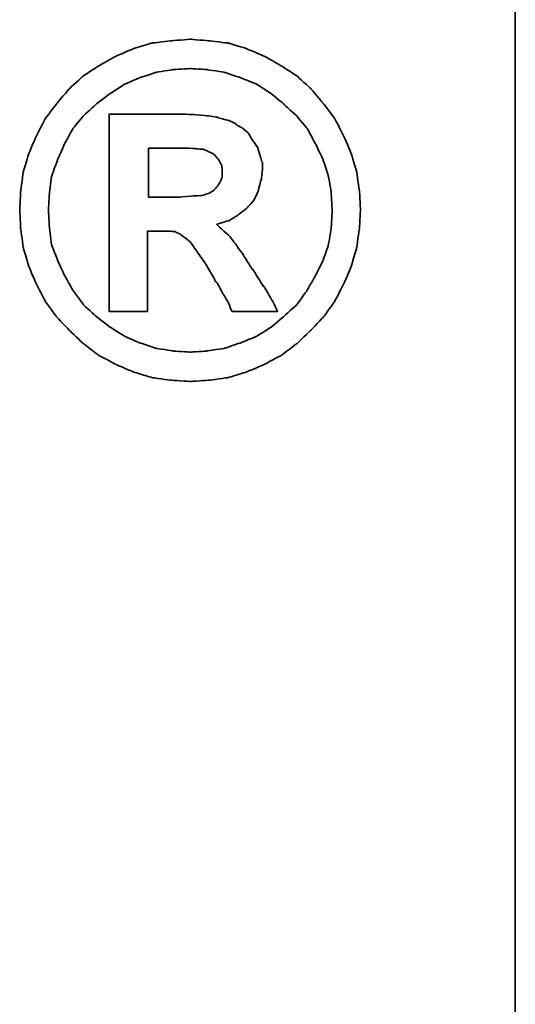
# Model space of a CAD drawing. Header units: millimetres. Extents: x 455 to 817, y 438 to 567.
# Tile 47 of 51: x 759.93 to 762.45, y 472.6 to 477.6. Entities that reach past the tile are written whole.
import ezdxf

# ---------------------------------------------------------------- set-up
doc = ezdxf.new("R2010")
doc.units = ezdxf.units.MM
for name, color, linetype in [('2', 7, 'CONTINUOUS'), ('DIM', 4, 'CONTINUOUS'), ('layer 1', 7, 'CONTINUOUS')]:
    doc.layers.add(name, color=color, linetype=linetype)

# ---------------------------------------------------------------- blocks, each defined once
blk = doc.blocks.new('TBI MOTION logo(完整正式版)')
at = {"layer": 'layer 1', "color": 22, "lineweight": 35}
for points, knots in [([(81.20634, 4.98624), (81.20634, 4.98624), (81.18649, 5.32862), (81.18649, 5.32862), (81.18649, 5.32862), (81.18649, 5.32862), (81.13886, 5.66206), (81.13886, 5.66206), (81.13886, 5.66206), (81.13886, 5.66206), (81.04359, 5.97764), (81.04359, 5.97764), (81.04359, 5.97764), (81.04359, 5.97764), (80.91061, 6.29124), (80.91061, 6.29124), (80.91061, 6.29124), (80.91061, 6.29124), (80.75778, 6.58697), (80.75778, 6.58697), (80.75778, 6.58697), (80.75778, 6.58697), (80.5593, 6.85294), (80.5593, 6.85294), (80.5593, 6.85294), (80.5593, 6.85294), (80.33105, 7.1189), (80.33105, 7.1189), (80.33105, 7.1189), (80.33105, 7.1189), (80.09287, 7.33921), (80.09287, 7.33921), (80.09287, 7.33921), (80.09287, 7.33921), (79.815, 7.51982), (79.815, 7.51982), (79.815, 7.51982), (79.815, 7.51982), (79.51133, 7.69051), (79.51133, 7.69051), (79.51133, 7.69051), (79.51133, 7.69051), (79.19773, 7.8235), (79.19773, 7.8235), (79.19773, 7.8235), (79.19773, 7.8235), (78.88215, 7.91877), (78.88215, 7.91877), (78.88215, 7.91877), (78.88215, 7.91877), (78.54871, 7.95846), (78.54871, 7.95846), (78.54871, 7.95846), (78.54871, 7.95846), (78.21526, 7.98625), (78.21526, 7.98625), (78.21526, 7.98625), (78.21526, 7.98625), (77.87388, 7.95846), (77.87388, 7.95846), (77.87388, 7.95846), (77.87388, 7.95846), (77.54044, 7.91877), (77.54044, 7.91877), (77.54044, 7.91877), (77.54044, 7.91877), (77.22485, 7.8235), (77.22485, 7.8235), (77.22485, 7.8235), (77.22485, 7.8235), (76.91027, 7.69051), (76.91027, 7.69051), (76.91027, 7.69051), (76.91027, 7.69051), (76.6056, 7.51982), (76.6056, 7.51982), (76.6056, 7.51982), (76.6056, 7.51982), (76.32972, 7.33921), (76.32972, 7.33921), (76.32972, 7.33921), (76.32972, 7.33921), (76.09154, 7.1189), (76.09154, 7.1189), (76.09154, 7.1189), (76.09154, 7.1189), (75.86329, 6.85294), (75.86329, 6.85294), (75.86329, 6.85294), (75.86329, 6.85294), (75.66382, 6.58697), (75.66382, 6.58697), (75.66382, 6.58697), (75.66382, 6.58697), (75.51099, 6.29124), (75.51099, 6.29124), (75.51099, 6.29124), (75.51099, 6.29124), (75.37702, 5.97764), (75.37702, 5.97764), (75.37702, 5.97764), (75.37702, 5.97764), (75.28175, 5.66206), (75.28175, 5.66206), (75.28175, 5.66206), (75.28175, 5.66206), (75.23411, 5.32862), (75.23411, 5.32862), (75.23411, 5.32862), (75.23411, 5.32862), (75.21625, 4.98624), (75.21625, 4.98624), (75.21625, 4.98624), (75.21625, 4.98624), (75.23411, 4.6528), (75.23411, 4.6528), (75.23411, 4.6528), (75.23411, 4.6528), (75.28175, 4.32035), (75.28175, 4.32035), (75.28175, 4.32035), (75.28175, 4.32035), (75.37702, 3.99583), (75.37702, 3.99583), (75.37702, 3.99583), (75.37702, 3.99583), (75.51099, 3.68224), (75.51099, 3.68224), (75.51099, 3.68224), (75.51099, 3.68224), (75.66382, 3.38749), (75.66382, 3.38749), (75.66382, 3.38749), (75.66382, 3.38749), (75.86329, 3.10963), (75.86329, 3.10963), (75.86329, 3.10963), (75.86329, 3.10963), (76.09154, 2.87145), (76.09154, 2.87145), (76.09154, 2.87145), (76.09154, 2.87145), (76.32972, 2.6432), (76.32972, 2.6432), (76.32972, 2.6432), (76.32972, 2.6432), (76.6056, 2.43381), (76.6056, 2.43381), (76.6056, 2.43381), (76.6056, 2.43381), (76.91027, 2.27205), (76.91027, 2.27205), (76.91027, 2.27205), (76.91027, 2.27205), (77.22485, 2.13906), (77.22485, 2.13906), (77.22485, 2.13906), (77.22485, 2.13906), (77.54044, 2.0438), (77.54044, 2.0438), (77.54044, 2.0438), (77.54044, 2.0438), (77.87388, 1.99616), (77.87388, 1.99616), (77.87388, 1.99616), (77.87388, 1.99616), (78.21526, 1.97631), (78.21526, 1.97631), (78.21526, 1.97631), (78.21526, 1.97631), (78.54871, 1.99616), (78.54871, 1.99616), (78.54871, 1.99616), (78.54871, 1.99616), (78.88215, 2.0438), (78.88215, 2.0438), (78.88215, 2.0438), (78.88215, 2.0438), (79.19773, 2.13906), (79.19773, 2.13906), (79.19773, 2.13906), (79.19773, 2.13906), (79.51133, 2.27205), (79.51133, 2.27205), (79.51133, 2.27205), (79.51133, 2.27205), (79.815, 2.43381), (79.815, 2.43381), (79.815, 2.43381), (79.815, 2.43381), (80.09287, 2.6432), (80.09287, 2.6432), (80.09287, 2.6432), (80.09287, 2.6432), (80.33105, 2.87145), (80.33105, 2.87145), (80.33105, 2.87145), (80.33105, 2.87145), (80.5593, 3.10963), (80.5593, 3.10963), (80.5593, 3.10963), (80.5593, 3.10963), (80.75778, 3.38749), (80.75778, 3.38749), (80.75778, 3.38749), (80.75778, 3.38749), (80.91061, 3.68224), (80.91061, 3.68224), (80.91061, 3.68224), (80.91061, 3.68224), (81.04359, 3.99583), (81.04359, 3.99583), (81.04359, 3.99583), (81.04359, 3.99583), (81.13886, 4.32035), (81.13886, 4.32035), (81.13886, 4.32035), (81.13886, 4.32035), (81.18649, 4.6528), (81.18649, 4.6528), (81.18649, 4.6528), (81.18649, 4.6528), (81.20634, 4.98624), (81.20634, 4.98624)], [0, 0, 0, 0, 0.01785714, 0.01785714, 0.01785714, 0.01785715, 0.03571429, 0.03571429, 0.03571429, 0.0357143, 0.05357143, 0.05357143, 0.05357143, 0.05357144, 0.07142857, 0.07142857, 0.07142857, 0.07142858, 0.08928571, 0.08928571, 0.08928571, 0.08928572, 0.10714286, 0.10714286, 0.10714286, 0.10714287, 0.125, 0.125, 0.125, 0.12500001, 0.14285714, 0.14285714, 0.14285714, 0.14285715, 0.16071429, 0.16071429, 0.16071429, 0.1607143, 0.17857143, 0.17857143, 0.17857143, 0.17857144, 0.19642857, 0.19642857, 0.19642857, 0.19642858, 0.21428571, 0.21428571, 0.21428571, 0.21428572, 0.23214286, 0.23214286, 0.23214286, 0.23214287, 0.25, 0.25, 0.25, 0.25000001, 0.26785714, 0.26785714, 0.26785714, 0.26785715, 0.28571429, 0.28571429, 0.28571429, 0.2857143, 0.30357143, 0.30357143, 0.30357143, 0.30357144, 0.32142857, 0.32142857, 0.32142857, 0.32142858, 0.33928571, 0.33928571, 0.33928571, 0.33928572, 0.35714286, 0.35714286, 0.35714286, 0.35714287, 0.375, 0.375, 0.375, 0.37500001, 0.39285714, 0.39285714, 0.39285714, 0.39285715, 0.41071429, 0.41071429, 0.41071429, 0.4107143, 0.42857143, 0.42857143, 0.42857143, 0.42857144, 0.44642857, 0.44642857, 0.44642857, 0.44642858, 0.46428571, 0.46428571, 0.46428571, 0.46428572, 0.48214286, 0.48214286, 0.48214286, 0.48214287, 0.5, 0.5, 0.5, 0.50000001, 0.51785714, 0.51785714, 0.51785714, 0.51785715, 0.53571429, 0.53571429, 0.53571429, 0.5357143, 0.55357143, 0.55357143, 0.55357143, 0.55357144, 0.57142857, 0.57142857, 0.57142857, 0.57142858, 0.58928571, 0.58928571, 0.58928571, 0.58928572, 0.60714286, 0.60714286, 0.60714286, 0.60714287, 0.625, 0.625, 0.625, 0.62500001, 0.64285714, 0.64285714, 0.64285714, 0.64285715, 0.66071429, 0.66071429, 0.66071429, 0.6607143, 0.67857143, 0.67857143, 0.67857143, 0.67857144, 0.69642857, 0.69642857, 0.69642857, 0.69642858, 0.71428571, 0.71428571, 0.71428571, 0.71428572, 0.73214286, 0.73214286, 0.73214286, 0.73214287, 0.75, 0.75, 0.75, 0.75000001, 0.76785714, 0.76785714, 0.76785714, 0.76785715, 0.78571429, 0.78571429, 0.78571429, 0.7857143, 0.80357143, 0.80357143, 0.80357143, 0.80357144, 0.82142857, 0.82142857, 0.82142857, 0.82142858, 0.83928571, 0.83928571, 0.83928571, 0.83928572, 0.85714286, 0.85714286, 0.85714286, 0.85714287, 0.875, 0.875, 0.875, 0.87500001, 0.89285714, 0.89285714, 0.89285714, 0.89285715, 0.91071429, 0.91071429, 0.91071429, 0.9107143, 0.92857143, 0.92857143, 0.92857143, 0.92857144, 0.94642857, 0.94642857, 0.94642857, 0.94642858, 0.96428571, 0.96428571, 0.96428571, 0.96428572, 0.98214286, 0.98214286, 0.98214286, 0.98214287, 1, 1, 1, 1]), ([(80.71014, 4.98624), (80.71014, 4.98624), (80.69129, 5.29091), (80.69129, 5.29091), (80.69129, 5.29091), (80.69129, 5.29091), (80.64464, 5.57672), (80.64464, 5.57672), (80.64464, 5.57672), (80.64464, 5.57672), (80.54937, 5.87245), (80.54937, 5.87245), (80.54937, 5.87245), (80.54937, 5.87245), (80.41639, 6.14833), (80.41639, 6.14833), (80.41639, 6.14833), (80.41639, 6.14833), (80.27349, 6.41429), (80.27349, 6.41429), (80.27349, 6.41429), (80.27349, 6.41429), (80.08295, 6.64255), (80.08295, 6.64255), (80.08295, 6.64255), (80.08295, 6.64255), (79.86264, 6.84301), (79.86264, 6.84301), (79.86264, 6.84301), (79.86264, 6.84301), (79.63439, 7.03355), (79.63439, 7.03355), (79.63439, 7.03355), (79.63439, 7.03355), (79.37835, 7.1963), (79.37835, 7.1963), (79.37835, 7.1963), (79.37835, 7.1963), (79.10246, 7.30944), (79.10246, 7.30944), (79.10246, 7.30944), (79.10246, 7.30944), (78.81665, 7.40471), (78.81665, 7.40471), (78.81665, 7.40471), (78.81665, 7.40471), (78.511, 7.45234), (78.511, 7.45234), (78.511, 7.45234), (78.511, 7.45234), (78.21526, 7.47219), (78.21526, 7.47219), (78.21526, 7.47219), (78.21526, 7.47219), (77.9106, 7.45234), (77.9106, 7.45234), (77.9106, 7.45234), (77.9106, 7.45234), (77.61685, 7.40471), (77.61685, 7.40471), (77.61685, 7.40471), (77.61685, 7.40471), (77.32012, 7.30944), (77.32012, 7.30944), (77.32012, 7.30944), (77.32012, 7.30944), (77.06309, 7.1963), (77.06309, 7.1963), (77.06309, 7.1963), (77.06309, 7.1963), (76.80606, 7.03355), (76.80606, 7.03355), (76.80606, 7.03355), (76.80606, 7.03355), (76.55797, 6.84301), (76.55797, 6.84301), (76.55797, 6.84301), (76.55797, 6.84301), (76.34063, 6.64255), (76.34063, 6.64255), (76.34063, 6.64255), (76.34063, 6.64255), (76.1491, 6.41429), (76.1491, 6.41429), (76.1491, 6.41429), (76.1491, 6.41429), (76.0062, 6.14833), (76.0062, 6.14833), (76.0062, 6.14833), (76.0062, 6.14833), (75.88314, 5.87245), (75.88314, 5.87245), (75.88314, 5.87245), (75.88314, 5.87245), (75.77794, 5.57672), (75.77794, 5.57672), (75.77794, 5.57672), (75.77794, 5.57672), (75.73924, 5.29091), (75.73924, 5.29091), (75.73924, 5.29091), (75.73924, 5.29091), (75.72039, 4.98624), (75.72039, 4.98624), (75.72039, 4.98624), (75.72039, 4.98624), (75.73924, 4.67165), (75.73924, 4.67165), (75.73924, 4.67165), (75.73924, 4.67165), (75.77794, 4.37791), (75.77794, 4.37791), (75.77794, 4.37791), (75.77794, 4.37791), (75.88314, 4.10102), (75.88314, 4.10102), (75.88314, 4.10102), (75.88314, 4.10102), (76.0062, 3.83407), (76.0062, 3.83407), (76.0062, 3.83407), (76.0062, 3.83407), (76.15902, 3.56811), (76.15902, 3.56811), (76.15902, 3.56811), (76.15902, 3.56811), (76.34063, 3.32001), (76.34063, 3.32001), (76.34063, 3.32001), (76.34063, 3.32001), (76.55797, 3.11955), (76.55797, 3.11955), (76.55797, 3.11955), (76.55797, 3.11955), (76.80606, 2.92901), (76.80606, 2.92901), (76.80606, 2.92901), (76.80606, 2.92901), (77.06309, 2.76725), (77.06309, 2.76725), (77.06309, 2.76725), (77.06309, 2.76725), (77.32012, 2.65412), (77.32012, 2.65412), (77.32012, 2.65412), (77.32012, 2.65412), (77.61685, 2.55786), (77.61685, 2.55786), (77.61685, 2.55786), (77.61685, 2.55786), (77.9106, 2.51022), (77.9106, 2.51022), (77.9106, 2.51022), (77.9106, 2.51022), (78.21526, 2.49137), (78.21526, 2.49137), (78.21526, 2.49137), (78.21526, 2.49137), (78.511, 2.51022), (78.511, 2.51022), (78.511, 2.51022), (78.511, 2.51022), (78.81665, 2.55786), (78.81665, 2.55786), (78.81665, 2.55786), (78.81665, 2.55786), (79.10246, 2.65412), (79.10246, 2.65412), (79.10246, 2.65412), (79.10246, 2.65412), (79.37835, 2.76725), (79.37835, 2.76725), (79.37835, 2.76725), (79.37835, 2.76725), (79.63439, 2.92901), (79.63439, 2.92901), (79.63439, 2.92901), (79.63439, 2.92901), (79.86264, 3.11955), (79.86264, 3.11955), (79.86264, 3.11955), (79.86264, 3.11955), (80.08295, 3.32001), (80.08295, 3.32001), (80.08295, 3.32001), (80.08295, 3.32001), (80.26356, 3.56811), (80.26356, 3.56811), (80.26356, 3.56811), (80.26356, 3.56811), (80.41639, 3.83407), (80.41639, 3.83407), (80.41639, 3.83407), (80.41639, 3.83407), (80.54937, 4.10102), (80.54937, 4.10102), (80.54937, 4.10102), (80.54937, 4.10102), (80.64464, 4.37791), (80.64464, 4.37791), (80.64464, 4.37791), (80.64464, 4.37791), (80.69129, 4.67165), (80.69129, 4.67165), (80.69129, 4.67165), (80.69129, 4.67165), (80.71014, 4.98624), (80.71014, 4.98624)], [0, 0, 0, 0, 0.01923077, 0.01923077, 0.01923077, 0.01923078, 0.03846154, 0.03846154, 0.03846154, 0.03846155, 0.05769231, 0.05769231, 0.05769231, 0.05769232, 0.07692308, 0.07692308, 0.07692308, 0.07692309, 0.09615385, 0.09615385, 0.09615385, 0.09615386, 0.11538462, 0.11538462, 0.11538462, 0.11538463, 0.13461538, 0.13461538, 0.13461538, 0.13461539, 0.15384615, 0.15384615, 0.15384615, 0.15384616, 0.17307692, 0.17307692, 0.17307692, 0.17307693, 0.19230769, 0.19230769, 0.19230769, 0.1923077, 0.21153846, 0.21153846, 0.21153846, 0.21153847, 0.23076923, 0.23076923, 0.23076923, 0.23076924, 0.25, 0.25, 0.25, 0.25000001, 0.26923077, 0.26923077, 0.26923077, 0.26923078, 0.28846154, 0.28846154, 0.28846154, 0.28846155, 0.30769231, 0.30769231, 0.30769231, 0.30769232, 0.32692308, 0.32692308, 0.32692308, 0.32692309, 0.34615385, 0.34615385, 0.34615385, 0.34615386, 0.36538462, 0.36538462, 0.36538462, 0.36538463, 0.38461538, 0.38461538, 0.38461538, 0.38461539, 0.40384615, 0.40384615, 0.40384615, 0.40384616, 0.42307692, 0.42307692, 0.42307692, 0.42307693, 0.44230769, 0.44230769, 0.44230769, 0.4423077, 0.46153846, 0.46153846, 0.46153846, 0.46153847, 0.48076923, 0.48076923, 0.48076923, 0.48076924, 0.5, 0.5, 0.5, 0.50000001, 0.51923077, 0.51923077, 0.51923077, 0.51923078, 0.53846154, 0.53846154, 0.53846154, 0.53846155, 0.55769231, 0.55769231, 0.55769231, 0.55769232, 0.57692308, 0.57692308, 0.57692308, 0.57692309, 0.59615385, 0.59615385, 0.59615385, 0.59615386, 0.61538462, 0.61538462, 0.61538462, 0.61538463, 0.63461538, 0.63461538, 0.63461538, 0.63461539, 0.65384615, 0.65384615, 0.65384615, 0.65384616, 0.67307692, 0.67307692, 0.67307692, 0.67307693, 0.69230769, 0.69230769, 0.69230769, 0.6923077, 0.71153846, 0.71153846, 0.71153846, 0.71153847, 0.73076923, 0.73076923, 0.73076923, 0.73076924, 0.75, 0.75, 0.75, 0.75000001, 0.76923077, 0.76923077, 0.76923077, 0.76923078, 0.78846154, 0.78846154, 0.78846154, 0.78846155, 0.80769231, 0.80769231, 0.80769231, 0.80769232, 0.82692308, 0.82692308, 0.82692308, 0.82692309, 0.84615385, 0.84615385, 0.84615385, 0.84615386, 0.86538462, 0.86538462, 0.86538462, 0.86538463, 0.88461538, 0.88461538, 0.88461538, 0.88461539, 0.90384615, 0.90384615, 0.90384615, 0.90384616, 0.92307692, 0.92307692, 0.92307692, 0.92307693, 0.94230769, 0.94230769, 0.94230769, 0.9423077, 0.96153846, 0.96153846, 0.96153846, 0.96153847, 0.98076923, 0.98076923, 0.98076923, 0.98076924, 1, 1, 1, 1]), ([(76.78721, 3.2823), (76.78721, 3.2823), (76.78721, 3.32001), (76.78721, 3.32001), (76.78721, 3.32001), (76.78721, 3.32001), (76.78721, 3.42422), (76.78721, 3.42422), (76.78721, 3.42422), (76.78721, 3.42422), (76.78721, 3.59689), (76.78721, 3.59689), (76.78721, 3.59689), (76.78721, 3.59689), (76.78721, 3.80529), (76.78721, 3.80529), (76.78721, 3.80529), (76.78721, 3.80529), (76.78721, 4.0524), (76.78721, 4.0524), (76.78721, 4.0524), (76.78721, 4.0524), (76.78721, 4.32035), (76.78721, 4.32035), (76.78721, 4.32035), (76.78721, 4.32035), (76.78721, 4.92868), (76.78721, 4.92868), (76.78721, 4.92868), (76.78721, 4.92868), (76.78721, 5.53801), (76.78721, 5.53801), (76.78721, 5.53801), (76.78721, 5.53801), (76.78721, 5.82482), (76.78721, 5.82482), (76.78721, 5.82482), (76.78721, 5.82482), (76.78721, 6.07291), (76.78721, 6.07291), (76.78721, 6.07291), (76.78721, 6.07291), (76.78721, 6.30017), (76.78721, 6.30017), (76.78721, 6.30017), (76.78721, 6.30017), (76.78721, 6.45399), (76.78721, 6.45399), (76.78721, 6.45399), (76.78721, 6.45399), (76.78721, 6.5572), (76.78721, 6.5572), (76.78721, 6.5572), (76.78721, 6.5572), (76.78721, 6.59689), (76.78721, 6.59689), (76.78721, 6.59689), (76.78721, 6.59689), (76.78721, 6.67232), (76.78721, 6.67232), (76.78721, 6.67232), (76.78721, 6.67232), (76.8537, 6.67232), (76.8537, 6.67232), (76.8537, 6.67232), (76.8537, 6.67232), (76.87355, 6.67232), (76.87355, 6.67232), (76.87355, 6.67232), (76.87355, 6.67232), (76.91027, 6.67232), (76.91027, 6.67232), (76.91027, 6.67232), (76.91027, 6.67232), (77.04424, 6.67232), (77.04424, 6.67232), (77.04424, 6.67232), (77.04424, 6.67232), (77.22485, 6.67232), (77.22485, 6.67232), (77.22485, 6.67232), (77.22485, 6.67232), (77.43524, 6.67232), (77.43524, 6.67232), (77.43524, 6.67232), (77.43524, 6.67232), (77.65357, 6.67232), (77.65357, 6.67232), (77.65357, 6.67232), (77.65357, 6.67232), (77.82625, 6.67232), (77.82625, 6.67232), (77.82625, 6.67232), (77.82625, 6.67232), (77.94037, 6.67232), (77.94037, 6.67232), (77.94037, 6.67232), (77.94037, 6.67232), (77.97709, 6.67232), (77.97709, 6.67232), (77.97709, 6.67232), (77.97709, 6.67232), (77.99694, 6.67232), (77.99694, 6.67232), (77.99694, 6.67232), (77.99694, 6.67232), (78.00686, 6.67232), (78.00686, 6.67232), (78.00686, 6.67232), (78.00686, 6.67232), (78.28275, 6.6624), (78.28275, 6.6624), (78.28275, 6.6624), (78.28275, 6.6624), (78.50107, 6.64255), (78.50107, 6.64255), (78.50107, 6.64255), (78.50107, 6.64255), (78.511, 6.64255), (78.511, 6.64255), (78.511, 6.64255), (78.511, 6.64255), (78.70154, 6.61476), (78.70154, 6.61476), (78.70154, 6.61476), (78.70154, 6.61476), (78.70154, 6.60483), (78.70154, 6.60483), (78.70154, 6.60483), (78.70154, 6.60483), (78.86429, 6.56713), (78.86429, 6.56713), (78.86429, 6.56713), (78.86429, 6.56713), (78.87223, 6.56713), (78.87223, 6.56713), (78.87223, 6.56713), (78.87223, 6.56713), (78.99727, 6.51056), (78.99727, 6.51056), (78.99727, 6.51056), (78.99727, 6.51056), (79.00719, 6.51056), (79.00719, 6.51056), (79.00719, 6.51056), (79.00719, 6.51056), (79.00719, 6.50162), (79.00719, 6.50162), (79.00719, 6.50162), (79.00719, 6.50162), (79.1104, 6.43415), (79.1104, 6.43415), (79.1104, 6.43415), (79.1104, 6.43415), (79.12132, 6.43415), (79.12132, 6.43415), (79.12132, 6.43415), (79.12132, 6.43415), (79.22552, 6.34781), (79.22552, 6.34781), (79.22552, 6.34781), (79.22552, 6.34781), (79.23544, 6.33888), (79.23544, 6.33888), (79.23544, 6.33888), (79.23544, 6.33888), (79.23544, 6.32895), (79.23544, 6.32895), (79.23544, 6.32895), (79.23544, 6.32895), (79.31087, 6.21483), (79.31087, 6.21483), (79.31087, 6.21483), (79.31087, 6.21483), (79.38629, 6.1007), (79.38629, 6.1007), (79.38629, 6.1007), (79.38629, 6.1007), (79.3972, 6.1007), (79.3972, 6.1007), (79.3972, 6.1007), (79.3972, 6.1007), (79.3972, 6.09078), (79.3972, 6.09078), (79.3972, 6.09078), (79.3972, 6.09078), (79.43392, 5.97764), (79.43392, 5.97764), (79.43392, 5.97764), (79.43392, 5.97764), (79.43392, 5.96772), (79.43392, 5.96772), (79.43392, 5.96772), (79.43392, 5.96772), (79.47362, 5.83474), (79.47362, 5.83474), (79.47362, 5.83474), (79.47362, 5.83474), (79.48156, 5.82482), (79.48156, 5.82482), (79.48156, 5.82482), (79.48156, 5.82482), (79.48156, 5.69977), (79.48156, 5.69977), (79.48156, 5.69977), (79.48156, 5.69977), (79.48156, 5.69183), (79.48156, 5.69183), (79.48156, 5.69183), (79.48156, 5.69183), (79.4637, 5.51915), (79.4637, 5.51915), (79.4637, 5.51915), (79.4637, 5.51915), (79.4637, 5.51122), (79.4637, 5.51122), (79.4637, 5.51122), (79.4637, 5.51122), (79.45377, 5.51122), (79.45377, 5.51122), (79.45377, 5.51122), (79.45377, 5.51122), (79.41507, 5.34847), (79.41507, 5.34847), (79.41507, 5.34847), (79.41507, 5.34847), (79.41507, 5.33854), (79.41507, 5.33854), (79.41507, 5.33854), (79.41507, 5.33854), (79.41507, 5.32862), (79.41507, 5.32862), (79.41507, 5.32862), (79.41507, 5.32862), (79.33865, 5.16785), (79.33865, 5.16785), (79.33865, 5.16785), (79.33865, 5.16785), (79.33071, 5.15693), (79.33071, 5.15693), (79.33071, 5.15693), (79.33071, 5.15693), (79.2156, 5.02495), (79.2156, 5.02495), (79.2156, 5.02495), (79.2156, 5.02495), (79.20567, 5.01502), (79.20567, 5.01502), (79.20567, 5.01502), (79.20567, 5.01502), (79.05483, 4.89991), (79.05483, 4.89991), (79.05483, 4.89991), (79.05483, 4.89991), (79.04491, 4.89197), (79.04491, 4.89197), (79.04491, 4.89197), (79.04491, 4.89197), (78.89208, 4.7967), (78.89208, 4.7967), (78.89208, 4.7967), (78.89208, 4.7967), (78.88215, 4.7967), (78.88215, 4.7967), (78.88215, 4.7967), (78.88215, 4.7967), (78.69161, 4.73913), (78.69161, 4.73913), (78.69161, 4.73913), (78.69161, 4.73913), (78.68169, 4.73913), (78.68169, 4.73913), (78.68169, 4.73913), (78.68169, 4.73913), (78.68169, 4.72921), (78.68169, 4.72921), (78.68169, 4.72921), (78.68169, 4.72921), (78.78688, 4.63394), (78.78688, 4.63394), (78.78688, 4.63394), (78.78688, 4.63394), (78.902, 4.52875), (78.902, 4.52875), (78.902, 4.52875), (78.902, 4.52875), (78.91093, 4.52081), (78.91093, 4.52081), (78.91093, 4.52081), (78.91093, 4.52081), (79.02506, 4.36798), (79.02506, 4.36798), (79.02506, 4.36798), (79.02506, 4.36798), (79.1501, 4.1953), (79.1501, 4.1953), (79.1501, 4.1953), (79.1501, 4.1953), (79.1501, 4.18736), (79.1501, 4.18736), (79.1501, 4.18736), (79.1501, 4.18736), (79.29201, 3.96705), (79.29201, 3.96705), (79.29201, 3.96705), (79.29201, 3.96705), (79.31087, 3.93828), (79.31087, 3.93828), (79.31087, 3.93828), (79.31087, 3.93828), (79.32079, 3.93828), (79.32079, 3.93828), (79.32079, 3.93828), (79.32079, 3.93828), (79.3585, 3.87178), (79.3585, 3.87178), (79.3585, 3.87178), (79.3585, 3.87178), (79.50141, 3.64353), (79.50141, 3.64353), (79.50141, 3.64353), (79.50141, 3.64353), (79.51133, 3.64353), (79.51133, 3.64353), (79.51133, 3.64353), (79.51133, 3.64353), (79.64431, 3.41528), (79.64431, 3.41528), (79.64431, 3.41528), (79.64431, 3.41528), (79.68202, 3.3478), (79.68202, 3.3478), (79.68202, 3.3478), (79.68202, 3.3478), (79.70187, 3.31009), (79.70187, 3.31009), (79.70187, 3.31009), (79.70187, 3.31009), (79.7495, 3.2049), (79.7495, 3.2049), (79.7495, 3.2049), (79.7495, 3.2049), (79.64431, 3.2049), (79.64431, 3.2049), (79.64431, 3.2049), (79.64431, 3.2049), (79.62546, 3.2049), (79.62546, 3.2049), (79.62546, 3.2049), (79.62546, 3.2049), (79.53912, 3.2049), (79.53912, 3.2049), (79.53912, 3.2049), (79.53912, 3.2049), (79.31087, 3.2049), (79.31087, 3.2049), (79.31087, 3.2049), (79.31087, 3.2049), (79.08262, 3.2049), (79.08262, 3.2049), (79.08262, 3.2049), (79.08262, 3.2049), (79.00719, 3.2049), (79.00719, 3.2049), (79.00719, 3.2049), (79.00719, 3.2049), (78.98735, 3.2049), (78.98735, 3.2049), (78.98735, 3.2049), (78.98735, 3.2049), (78.94964, 3.2049), (78.94964, 3.2049), (78.94964, 3.2049), (78.94964, 3.2049), (78.92979, 3.24459), (78.92979, 3.24459), (78.92979, 3.24459), (78.92979, 3.24459), (78.91093, 3.2823), (78.91093, 3.2823), (78.91093, 3.2823), (78.91093, 3.2823), (78.91093, 3.29223), (78.91093, 3.29223), (78.91093, 3.29223), (78.91093, 3.29223), (78.89208, 3.3478), (78.89208, 3.3478), (78.89208, 3.3478), (78.89208, 3.3478), (78.78688, 3.52048), (78.78688, 3.52048), (78.78688, 3.52048), (78.78688, 3.52048), (78.69161, 3.7001), (78.69161, 3.7001), (78.69161, 3.7001), (78.69161, 3.7001), (78.6539, 3.7388), (78.6539, 3.7388), (78.6539, 3.7388), (78.6539, 3.7388), (78.64398, 3.74873), (78.64398, 3.74873), (78.64398, 3.74873), (78.64398, 3.74873), (78.64398, 3.75766), (78.64398, 3.75766), (78.64398, 3.75766), (78.64398, 3.75766), (78.63405, 3.78644), (78.63405, 3.78644), (78.63405, 3.78644), (78.63405, 3.78644), (78.48321, 4.04347), (78.48321, 4.04347), (78.48321, 4.04347), (78.48321, 4.04347), (78.33038, 4.2618), (78.33038, 4.2618), (78.33038, 4.2618), (78.33038, 4.2618), (78.20732, 4.43447), (78.20732, 4.43447), (78.20732, 4.43447), (78.20732, 4.43447), (78.09221, 4.52081), (78.09221, 4.52081), (78.09221, 4.52081), (78.09221, 4.52081), (78.02472, 4.56845), (78.02472, 4.56845), (78.02472, 4.56845), (78.02472, 4.56845), (77.9493, 4.60616), (77.9493, 4.60616), (77.9493, 4.60616), (77.9493, 4.60616), (77.8451, 4.61608), (77.8451, 4.61608), (77.8451, 4.61608), (77.8451, 4.61608), (77.71113, 4.61608), (77.71113, 4.61608), (77.71113, 4.61608), (77.71113, 4.61608), (77.69128, 4.61608), (77.69128, 4.61608), (77.69128, 4.61608), (77.69128, 4.61608), (77.67342, 4.61608), (77.67342, 4.61608), (77.67342, 4.61608), (77.67342, 4.61608), (77.5583, 4.61608), (77.5583, 4.61608), (77.5583, 4.61608), (77.5583, 4.61608), (77.46303, 4.61608), (77.46303, 4.61608), (77.46303, 4.61608), (77.46303, 4.61608), (77.46303, 4.54761), (77.46303, 4.54761), (77.46303, 4.54761), (77.46303, 4.54761), (77.46303, 4.47318), (77.46303, 4.47318), (77.46303, 4.47318), (77.46303, 4.47318), (77.46303, 4.24294), (77.46303, 4.24294), (77.46303, 4.24294), (77.46303, 4.24294), (77.46303, 3.99583), (77.46303, 3.99583), (77.46303, 3.99583), (77.46303, 3.99583), (77.46303, 3.72888), (77.46303, 3.72888), (77.46303, 3.72888), (77.46303, 3.72888), (77.46303, 3.51055), (77.46303, 3.51055), (77.46303, 3.51055), (77.46303, 3.51055), (77.46303, 3.42422), (77.46303, 3.42422), (77.46303, 3.42422), (77.46303, 3.42422), (77.46303, 3.35773), (77.46303, 3.35773), (77.46303, 3.35773), (77.46303, 3.35773), (77.46303, 3.30017), (77.46303, 3.30017), (77.46303, 3.30017), (77.46303, 3.30017), (77.46303, 3.2823), (77.46303, 3.2823), (77.46303, 3.2823), (77.46303, 3.2823), (77.46303, 3.2049), (77.46303, 3.2049), (77.46303, 3.2049), (77.46303, 3.2049), (77.39753, 3.2049), (77.39753, 3.2049), (77.39753, 3.2049), (77.39753, 3.2049), (77.37768, 3.2049), (77.37768, 3.2049), (77.37768, 3.2049), (77.37768, 3.2049), (77.32012, 3.2049), (77.32012, 3.2049), (77.32012, 3.2049), (77.32012, 3.2049), (77.12165, 3.2049), (77.12165, 3.2049), (77.12165, 3.2049), (77.12165, 3.2049), (76.94897, 3.2049), (76.94897, 3.2049), (76.94897, 3.2049), (76.94897, 3.2049), (76.8924, 3.2049), (76.8924, 3.2049), (76.8924, 3.2049), (76.8924, 3.2049), (76.8537, 3.2049), (76.8537, 3.2049), (76.8537, 3.2049), (76.8537, 3.2049), (76.78721, 3.2049), (76.78721, 3.2049), (76.78721, 3.2049), (76.78721, 3.2049), (76.78721, 3.2823), (76.78721, 3.2823)], [0, 0, 0, 0, 0.00740741, 0.00740741, 0.00740741, 0.00740742, 0.01481481, 0.01481481, 0.01481481, 0.01481482, 0.02222222, 0.02222222, 0.02222222, 0.02222223, 0.02962963, 0.02962963, 0.02962963, 0.02962964, 0.03703704, 0.03703704, 0.03703704, 0.03703705, 0.04444444, 0.04444444, 0.04444444, 0.04444445, 0.05185185, 0.05185185, 0.05185185, 0.05185186, 0.05925926, 0.05925926, 0.05925926, 0.05925927, 0.06666667, 0.06666667, 0.06666667, 0.06666668, 0.07407407, 0.07407407, 0.07407407, 0.07407408, 0.08148148, 0.08148148, 0.08148148, 0.08148149, 0.08888889, 0.08888889, 0.08888889, 0.0888889, 0.0962963, 0.0962963, 0.0962963, 0.09629631, 0.1037037, 0.1037037, 0.1037037, 0.10370371, 0.11111111, 0.11111111, 0.11111111, 0.11111112, 0.11851852, 0.11851852, 0.11851852, 0.11851853, 0.12592593, 0.12592593, 0.12592593, 0.12592594, 0.13333333, 0.13333333, 0.13333333, 0.13333334, 0.14074074, 0.14074074, 0.14074074, 0.14074075, 0.14814815, 0.14814815, 0.14814815, 0.14814816, 0.15555556, 0.15555556, 0.15555556, 0.15555557, 0.16296296, 0.16296296, 0.16296296, 0.16296297, 0.17037037, 0.17037037, 0.17037037, 0.17037038, 0.17777778, 0.17777778, 0.17777778, 0.17777779, 0.18518519, 0.18518519, 0.18518519, 0.1851852, 0.19259259, 0.19259259, 0.19259259, 0.1925926, 0.2, 0.2, 0.2, 0.20000001, 0.20740741, 0.20740741, 0.20740741, 0.20740742, 0.21481481, 0.21481481, 0.21481481, 0.21481482, 0.22222222, 0.22222222, 0.22222222, 0.22222223, 0.22962963, 0.22962963, 0.22962963, 0.22962964, 0.23703704, 0.23703704, 0.23703704, 0.23703705, 0.24444444, 0.24444444, 0.24444444, 0.24444445, 0.25185185, 0.25185185, 0.25185185, 0.25185186, 0.25925926, 0.25925926, 0.25925926, 0.25925927, 0.26666667, 0.26666667, 0.26666667, 0.26666668, 0.27407407, 0.27407407, 0.27407407, 0.27407408, 0.28148148, 0.28148148, 0.28148148, 0.28148149, 0.28888889, 0.28888889, 0.28888889, 0.2888889, 0.2962963, 0.2962963, 0.2962963, 0.29629631, 0.3037037, 0.3037037, 0.3037037, 0.30370371, 0.31111111, 0.31111111, 0.31111111, 0.31111112, 0.31851852, 0.31851852, 0.31851852, 0.31851853, 0.32592593, 0.32592593, 0.32592593, 0.32592594, 0.33333333, 0.33333333, 0.33333333, 0.33333334, 0.34074074, 0.34074074, 0.34074074, 0.34074075, 0.34814815, 0.34814815, 0.34814815, 0.34814816, 0.35555556, 0.35555556, 0.35555556, 0.35555557, 0.36296296, 0.36296296, 0.36296296, 0.36296297, 0.37037037, 0.37037037, 0.37037037, 0.37037038, 0.37777778, 0.37777778, 0.37777778, 0.37777779, 0.38518519, 0.38518519, 0.38518519, 0.3851852, 0.39259259, 0.39259259, 0.39259259, 0.3925926, 0.4, 0.4, 0.4, 0.40000001, 0.40740741, 0.40740741, 0.40740741, 0.40740742, 0.41481481, 0.41481481, 0.41481481, 0.41481482, 0.42222222, 0.42222222, 0.42222222, 0.42222223, 0.42962963, 0.42962963, 0.42962963, 0.42962964, 0.43703704, 0.43703704, 0.43703704, 0.43703705, 0.44444444, 0.44444444, 0.44444444, 0.44444445, 0.45185185, 0.45185185, 0.45185185, 0.45185186, 0.45925926, 0.45925926, 0.45925926, 0.45925927, 0.46666667, 0.46666667, 0.46666667, 0.46666668, 0.47407407, 0.47407407, 0.47407407, 0.47407408, 0.48148148, 0.48148148, 0.48148148, 0.48148149, 0.48888889, 0.48888889, 0.48888889, 0.4888889, 0.4962963, 0.4962963, 0.4962963, 0.49629631, 0.5037037, 0.5037037, 0.5037037, 0.50370371, 0.51111111, 0.51111111, 0.51111111, 0.51111112, 0.51851852, 0.51851852, 0.51851852, 0.51851853, 0.52592593, 0.52592593, 0.52592593, 0.52592594, 0.53333333, 0.53333333, 0.53333333, 0.53333334, 0.54074074, 0.54074074, 0.54074074, 0.54074075, 0.54814815, 0.54814815, 0.54814815, 0.54814816, 0.55555556, 0.55555556, 0.55555556, 0.55555557, 0.56296296, 0.56296296, 0.56296296, 0.56296297, 0.57037037, 0.57037037, 0.57037037, 0.57037038, 0.57777778, 0.57777778, 0.57777778, 0.57777779, 0.58518519, 0.58518519, 0.58518519, 0.5851852, 0.59259259, 0.59259259, 0.59259259, 0.5925926, 0.6, 0.6, 0.6, 0.60000001, 0.60740741, 0.60740741, 0.60740741, 0.60740742, 0.61481481, 0.61481481, 0.61481481, 0.61481482, 0.62222222, 0.62222222, 0.62222222, 0.62222223, 0.62962963, 0.62962963, 0.62962963, 0.62962964, 0.63703704, 0.63703704, 0.63703704, 0.63703705, 0.64444444, 0.64444444, 0.64444444, 0.64444445, 0.65185185, 0.65185185, 0.65185185, 0.65185186, 0.65925926, 0.65925926, 0.65925926, 0.65925927, 0.66666667, 0.66666667, 0.66666667, 0.66666668, 0.67407407, 0.67407407, 0.67407407, 0.67407408, 0.68148148, 0.68148148, 0.68148148, 0.68148149, 0.68888889, 0.68888889, 0.68888889, 0.6888889, 0.6962963, 0.6962963, 0.6962963, 0.69629631, 0.7037037, 0.7037037, 0.7037037, 0.70370371, 0.71111111, 0.71111111, 0.71111111, 0.71111112, 0.71851852, 0.71851852, 0.71851852, 0.71851853, 0.72592593, 0.72592593, 0.72592593, 0.72592594, 0.73333333, 0.73333333, 0.73333333, 0.73333334, 0.74074074, 0.74074074, 0.74074074, 0.74074075, 0.74814815, 0.74814815, 0.74814815, 0.74814816, 0.75555556, 0.75555556, 0.75555556, 0.75555557, 0.76296296, 0.76296296, 0.76296296, 0.76296297, 0.77037037, 0.77037037, 0.77037037, 0.77037038, 0.77777778, 0.77777778, 0.77777778, 0.77777779, 0.78518519, 0.78518519, 0.78518519, 0.7851852, 0.79259259, 0.79259259, 0.79259259, 0.7925926, 0.8, 0.8, 0.8, 0.80000001, 0.80740741, 0.80740741, 0.80740741, 0.80740742, 0.81481481, 0.81481481, 0.81481481, 0.81481482, 0.82222222, 0.82222222, 0.82222222, 0.82222223, 0.82962963, 0.82962963, 0.82962963, 0.82962964, 0.83703704, 0.83703704, 0.83703704, 0.83703705, 0.84444444, 0.84444444, 0.84444444, 0.84444445, 0.85185185, 0.85185185, 0.85185185, 0.85185186, 0.85925926, 0.85925926, 0.85925926, 0.85925927, 0.86666667, 0.86666667, 0.86666667, 0.86666668, 0.87407407, 0.87407407, 0.87407407, 0.87407408, 0.88148148, 0.88148148, 0.88148148, 0.88148149, 0.88888889, 0.88888889, 0.88888889, 0.8888889, 0.8962963, 0.8962963, 0.8962963, 0.89629631, 0.9037037, 0.9037037, 0.9037037, 0.90370371, 0.91111111, 0.91111111, 0.91111111, 0.91111112, 0.91851852, 0.91851852, 0.91851852, 0.91851853, 0.92592593, 0.92592593, 0.92592593, 0.92592594, 0.93333333, 0.93333333, 0.93333333, 0.93333334, 0.94074074, 0.94074074, 0.94074074, 0.94074075, 0.94814815, 0.94814815, 0.94814815, 0.94814816, 0.95555556, 0.95555556, 0.95555556, 0.95555557, 0.96296296, 0.96296296, 0.96296296, 0.96296297, 0.97037037, 0.97037037, 0.97037037, 0.97037038, 0.97777778, 0.97777778, 0.97777778, 0.97777779, 0.98518519, 0.98518519, 0.98518519, 0.9851852, 0.99259259, 0.99259259, 0.99259259, 0.9925926, 1, 1, 1, 1]), ([(77.48288, 6.07291), (77.48288, 6.07291), (77.48288, 5.99551), (77.48288, 5.99551), (77.48288, 5.99551), (77.48288, 5.99551), (77.48288, 5.82482), (77.48288, 5.82482), (77.48288, 5.82482), (77.48288, 5.82482), (77.48288, 5.63328), (77.48288, 5.63328), (77.48288, 5.63328), (77.48288, 5.63328), (77.48288, 5.46358), (77.48288, 5.46358), (77.48288, 5.46358), (77.48288, 5.46358), (77.48288, 5.29091), (77.48288, 5.29091), (77.48288, 5.29091), (77.48288, 5.29091), (77.48288, 5.21449), (77.48288, 5.21449), (77.48288, 5.21449), (77.48288, 5.21449), (77.50074, 5.21449), (77.50074, 5.21449), (77.50074, 5.21449), (77.50074, 5.21449), (77.71113, 5.21449), (77.71113, 5.21449), (77.71113, 5.21449), (77.71113, 5.21449), (77.94037, 5.21449), (77.94037, 5.21449), (77.94037, 5.21449), (77.94037, 5.21449), (78.01579, 5.21449), (78.01579, 5.21449), (78.01579, 5.21449), (78.01579, 5.21449), (78.03465, 5.21449), (78.03465, 5.21449), (78.03465, 5.21449), (78.03465, 5.21449), (78.2629, 5.23335), (78.2629, 5.23335), (78.2629, 5.23335), (78.2629, 5.23335), (78.42565, 5.24327), (78.42565, 5.24327), (78.42565, 5.24327), (78.42565, 5.24327), (78.54871, 5.28098), (78.54871, 5.28098), (78.54871, 5.28098), (78.54871, 5.28098), (78.62611, 5.32862), (78.62611, 5.32862), (78.62611, 5.32862), (78.62611, 5.32862), (78.69161, 5.40503), (78.69161, 5.40503), (78.69161, 5.40503), (78.69161, 5.40503), (78.73925, 5.48145), (78.73925, 5.48145), (78.73925, 5.48145), (78.73925, 5.48145), (78.77696, 5.55885), (78.77696, 5.55885), (78.77696, 5.55885), (78.77696, 5.55885), (78.77696, 5.65214), (78.77696, 5.65214), (78.77696, 5.65214), (78.77696, 5.65214), (78.76902, 5.76726), (78.76902, 5.76726), (78.76902, 5.76726), (78.76902, 5.76726), (78.71146, 5.87245), (78.71146, 5.87245), (78.71146, 5.87245), (78.71146, 5.87245), (78.62611, 5.96772), (78.62611, 5.96772), (78.62611, 5.96772), (78.62611, 5.96772), (78.511, 6.02528), (78.511, 6.02528), (78.511, 6.02528), (78.511, 6.02528), (78.44451, 6.05306), (78.44451, 6.05306), (78.44451, 6.05306), (78.44451, 6.05306), (78.32046, 6.06299), (78.32046, 6.06299), (78.32046, 6.06299), (78.32046, 6.06299), (78.18748, 6.07291), (78.18748, 6.07291), (78.18748, 6.07291), (78.18748, 6.07291), (77.99694, 6.07291), (77.99694, 6.07291), (77.99694, 6.07291), (77.99694, 6.07291), (77.97709, 6.07291), (77.97709, 6.07291), (77.97709, 6.07291), (77.97709, 6.07291), (77.90167, 6.07291), (77.90167, 6.07291), (77.90167, 6.07291), (77.90167, 6.07291), (77.69128, 6.07291), (77.69128, 6.07291), (77.69128, 6.07291), (77.69128, 6.07291), (77.50074, 6.07291), (77.50074, 6.07291), (77.50074, 6.07291), (77.50074, 6.07291), (77.48288, 6.07291), (77.48288, 6.07291)], [0, 0, 0, 0, 0.03125, 0.03125, 0.03125, 0.03125001, 0.0625, 0.0625, 0.0625, 0.06250001, 0.09375, 0.09375, 0.09375, 0.09375001, 0.125, 0.125, 0.125, 0.12500001, 0.15625, 0.15625, 0.15625, 0.15625001, 0.1875, 0.1875, 0.1875, 0.18750001, 0.21875, 0.21875, 0.21875, 0.21875001, 0.25, 0.25, 0.25, 0.25000001, 0.28125, 0.28125, 0.28125, 0.28125001, 0.3125, 0.3125, 0.3125, 0.31250001, 0.34375, 0.34375, 0.34375, 0.34375001, 0.375, 0.375, 0.375, 0.37500001, 0.40625, 0.40625, 0.40625, 0.40625001, 0.4375, 0.4375, 0.4375, 0.43750001, 0.46875, 0.46875, 0.46875, 0.46875001, 0.5, 0.5, 0.5, 0.50000001, 0.53125, 0.53125, 0.53125, 0.53125001, 0.5625, 0.5625, 0.5625, 0.56250001, 0.59375, 0.59375, 0.59375, 0.59375001, 0.625, 0.625, 0.625, 0.62500001, 0.65625, 0.65625, 0.65625, 0.65625001, 0.6875, 0.6875, 0.6875, 0.68750001, 0.71875, 0.71875, 0.71875, 0.71875001, 0.75, 0.75, 0.75, 0.75000001, 0.78125, 0.78125, 0.78125, 0.78125001, 0.8125, 0.8125, 0.8125, 0.81250001, 0.84375, 0.84375, 0.84375, 0.84375001, 0.875, 0.875, 0.875, 0.87500001, 0.90625, 0.90625, 0.90625, 0.90625001, 0.9375, 0.9375, 0.9375, 0.93750001, 0.96875, 0.96875, 0.96875, 0.96875001, 1, 1, 1, 1])]:
    blk.add_open_spline(points, degree=3, knots=knots, dxfattribs=at)

msp = doc.modelspace()

# ---------------------------------------------------------------- linework, layer by layer
at = {"layer": '2', "color": 0, "linetype": 'Continuous'}
for p, q in [((762.4489, 467.0229), (762.4489, 499.0229)), ((762.4489, 467.5229), (762.4489, 498.523)), ((762.4478, 492.023), (762.4478, 466.0229))]:
    msp.add_line(p, q, dxfattribs=at)

# ---------------------------------------------------------------- block references
at = {"layer": 'DIM', "color": 7, "xscale": 0.2889976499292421, "yscale": 0.2889976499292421, "zscale": 0.2889976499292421}
msp.add_blockref('TBI MOTION logo(完整正式版)', (738.1939, 475.1942), dxfattribs=at)

doc.saveas('drawing.dxf')
